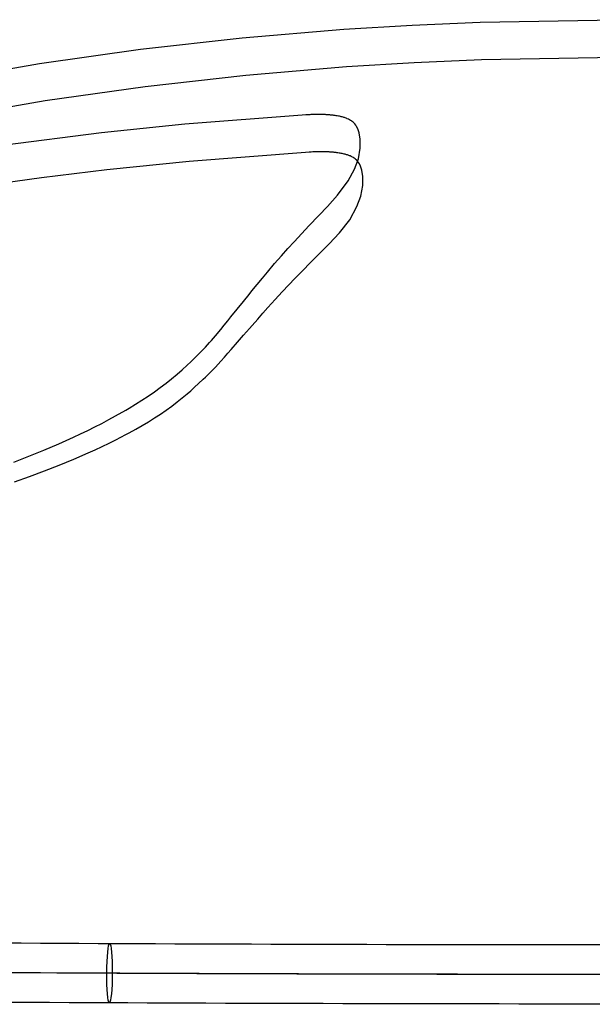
# Model space of a CAD drawing. Extents: x 2585 to 3160, y 2666 to 3200.
# Tile 183 of 256: x 2731 to 2867, y 2966 to 3200. Entities that reach past the tile are written whole.
import ezdxf

# ---------------------------------------------------------------- set-up
doc = ezdxf.new("R2010")
doc.units = 0
doc.layers.add('CAPA_01', color=12, linetype='CONTINUOUS')
doc.layers.add('PP', color=51, linetype='CONTINUOUS')

msp = doc.modelspace()

# ---------------------------------------------------------------- linework, layer by layer
at = {"layer": 'CAPA_01'}
for points in [[(2712.01, 3185.04, 782.65), (2735.83, 3189.17, 782.44), (2759.77, 3192.57, 782.28), (2783.81, 3195.28, 782.17), (2807.91, 3197.31, 782.09), (2824.01, 3198.29, 782.06), (2840.16, 3199, 782.03), (2872.45, 3199.56, 782.02)], [(2713.67, 3176.34, 784.17), (2737.22, 3180.41, 783.97), (2760.9, 3183.78, 783.82), (2784.68, 3186.46, 783.71), (2808.54, 3188.47, 783.64), (2824.48, 3189.45, 783.61), (2840.47, 3190.14, 783.59), (2872.45, 3190.7, 783.57)], [(2729.79, 3094.79, 437.23), (2733.37, 3096.21, 438.01), (2736.92, 3097.67, 438.85), (2740.43, 3099.16, 439.76), (2743.89, 3100.71, 440.76), (2745.6, 3101.51, 441.29), (2747.3, 3102.33, 441.86), (2748.97, 3103.16, 442.44), (2750.63, 3104.01, 443.06), (2752.27, 3104.88, 443.71), (2753.89, 3105.77, 444.39), (2756.27, 3107.13, 445.46), (2757.06, 3107.6, 445.84), (2758.6, 3108.53, 446.62), (2760.11, 3109.49, 447.43), (2761.6, 3110.46, 448.29), (2763.05, 3111.46, 449.18), (2764.45, 3112.47, 450.12), (2765.82, 3113.5, 451.11), (2767.14, 3114.55, 452.14), (2768.42, 3115.61, 453.22), (2769.65, 3116.68, 454.35), (2770.84, 3117.77, 455.52), (2771.66, 3118.55, 456.39), (2772.48, 3119.36, 457.32), (2774.61, 3121.51, 459.9), (2775.13, 3122.04, 460.57), (2775.63, 3122.58, 461.25), (2776.11, 3123.11, 461.94), (2776.58, 3123.64, 462.64), (2777.48, 3124.7, 464.08), (2778.77, 3126.25, 466.29), (2779.6, 3127.26, 467.79), (2780.4, 3128.24, 469.32), (2781.17, 3129.21, 470.86), (2782.66, 3131.07, 474.01), (2784.1, 3132.84, 477.22), (2785.47, 3134.53, 480.5), (2786.13, 3135.35, 482.17), (2787.4, 3136.91, 485.52), (2788.63, 3138.41, 488.95), (2789.81, 3139.82, 492.4), (2791.51, 3141.82, 497.67), (2793.12, 3143.68, 503.02), (2794.64, 3145.4, 508.44), (2796.09, 3147, 513.91), (2797.91, 3148.96, 521.29), (2799.61, 3150.76, 528.73), (2801.94, 3153.19, 539.97), (2804.02, 3155.36, 551.21), (2806.39, 3158, 566.08), (2808.94, 3161.39, 585.88), (2810.43, 3164.17, 601.58), (2811.32, 3166.65, 615.25), (2811.77, 3169.12, 628.72), (2811.76, 3171.28, 640.38), (2811.5, 3172.8, 648.66), (2811.2, 3173.71, 653.61), (2810.91, 3174.3, 656.9), (2810.73, 3174.6, 658.55), (2810.5, 3174.89, 660.19), (2810.22, 3175.18, 661.82), (2810.06, 3175.32, 662.63), (2809.88, 3175.46, 663.44), (2809.69, 3175.6, 664.25), (2809.48, 3175.73, 665.06), (2809.24, 3175.87, 665.86), (2808.99, 3176, 666.65), (2808.7, 3176.12, 667.44), (2808.55, 3176.19, 667.83), (2808.4, 3176.25, 668.22), (2808.23, 3176.31, 668.6), (2808.06, 3176.37, 668.98), (2807.88, 3176.42, 669.36), (2807.69, 3176.48, 669.74), (2807.49, 3176.54, 670.11), (2807.28, 3176.59, 670.48), (2807.06, 3176.64, 670.85), (2806.83, 3176.69, 671.21), (2806.59, 3176.74, 671.56), (2806.33, 3176.79, 671.91), (2806.07, 3176.83, 672.25), (2805.8, 3176.87, 672.59), (2805.66, 3176.89, 672.75), (2805.51, 3176.91, 672.91), (2805.36, 3176.93, 673.07), (2805.21, 3176.95, 673.22), (2805.06, 3176.96, 673.38), (2804.9, 3176.98, 673.53), (2804.74, 3176.99, 673.68), (2804.58, 3177.01, 673.82), (2804.41, 3177.02, 673.97), (2804.24, 3177.04, 674.11), (2804.06, 3177.05, 674.24), (2803.88, 3177.06, 674.38), (2803.7, 3177.07, 674.51), (2803.52, 3177.08, 674.63), (2803.34, 3177.08, 674.76), (2803.15, 3177.09, 674.87), (2802.96, 3177.1, 674.99), (2802.77, 3177.1, 675.1), (2802.57, 3177.11, 675.21), (2802.37, 3177.11, 675.31), (2802.17, 3177.11, 675.41), (2801.96, 3177.11, 675.5), (2801.76, 3177.11, 675.59), (2801.55, 3177.11, 675.68), (2801.34, 3177.11, 675.76), (2801.12, 3177.11, 675.84), (2800.91, 3177.1, 675.91), (2800.69, 3177.1, 675.98), (2800.48, 3177.09, 676.04), (2800.26, 3177.08, 676.1), (2800.04, 3177.08, 676.16), (2799.82, 3177.07, 676.21), (2799.37, 3177.05, 676.31), (2798.92, 3177.02, 676.39), (2798.01, 3176.97, 676.52), (2770.26, 3174.8, 680.29), (2750.56, 3172.76, 683.33), (2727.09, 3169.8, 687.49)], [(2729.95, 3090.16, 444.76), (2733.51, 3091.45, 445.46), (2737.05, 3092.77, 446.22), (2740.54, 3094.12, 447.04), (2743.99, 3095.53, 447.94), (2747.38, 3096.99, 448.93), (2749.05, 3097.75, 449.46), (2750.69, 3098.52, 450.02), (2752.33, 3099.31, 450.6), (2753.94, 3100.12, 451.22), (2756.31, 3101.36, 452.2), (2757.09, 3101.78, 452.54), (2758.63, 3102.63, 453.25), (2760.14, 3103.5, 453.99), (2761.62, 3104.38, 454.76), (2763.06, 3105.29, 455.58), (2764.47, 3106.21, 456.43), (2765.83, 3107.15, 457.33), (2767.15, 3108.1, 458.27), (2768.42, 3109.07, 459.25), (2769.65, 3110.04, 460.27), (2770.84, 3111.03, 461.34), (2771.66, 3111.74, 462.14), (2772.47, 3112.48, 462.98), (2774.61, 3114.44, 465.33), (2775.13, 3114.92, 465.94), (2775.63, 3115.41, 466.55), (2776.11, 3115.89, 467.18), (2776.58, 3116.37, 467.82), (2777.49, 3117.34, 469.14), (2778.78, 3118.76, 471.15), (2779.61, 3119.68, 472.53), (2780.41, 3120.59, 473.94), (2781.19, 3121.48, 475.36), (2782.69, 3123.2, 478.27), (2784.14, 3124.85, 481.26), (2785.53, 3126.43, 484.33), (2786.2, 3127.19, 485.88), (2787.49, 3128.66, 489.04), (2788.73, 3130.08, 492.27), (2789.93, 3131.42, 495.54), (2791.66, 3133.33, 500.56), (2793.29, 3135.1, 505.68), (2794.84, 3136.76, 510.89), (2796.32, 3138.3, 516.17), (2798.18, 3140.21, 523.33), (2799.92, 3141.97, 530.6), (2802.3, 3144.35, 541.62), (2804.42, 3146.5, 552.71), (2806.85, 3149.12, 567.47), (2809.26, 3152.22, 585.52), (2810.99, 3155.32, 603.05), (2811.9, 3157.8, 616.76), (2812.36, 3160.28, 630.26), (2812.37, 3162.44, 641.94), (2812.12, 3163.97, 650.23), (2811.82, 3164.88, 655.19), (2811.55, 3165.47, 658.48), (2811.36, 3165.77, 660.13), (2811.14, 3166.06, 661.77), (2810.86, 3166.35, 663.4), (2810.7, 3166.49, 664.21), (2810.53, 3166.63, 665.03), (2810.34, 3166.77, 665.83), (2810.13, 3166.9, 666.64), (2809.89, 3167.04, 667.44), (2809.64, 3167.17, 668.23), (2809.36, 3167.3, 669.02), (2809.21, 3167.36, 669.41), (2809.06, 3167.42, 669.8), (2808.89, 3167.48, 670.18), (2808.72, 3167.54, 670.56), (2808.54, 3167.6, 670.94), (2808.35, 3167.65, 671.32), (2808.16, 3167.71, 671.69), (2807.95, 3167.76, 672.06), (2807.73, 3167.81, 672.43), (2807.5, 3167.87, 672.79), (2807.26, 3167.91, 673.15), (2807.02, 3167.96, 673.49), (2806.76, 3168, 673.83), (2806.48, 3168.05, 674.17), (2806.34, 3168.07, 674.33), (2806.2, 3168.08, 674.49), (2806.06, 3168.1, 674.65), (2805.91, 3168.12, 674.8), (2805.75, 3168.14, 674.96), (2805.6, 3168.15, 675.11), (2805.44, 3168.17, 675.26), (2805.28, 3168.18, 675.4), (2805.11, 3168.2, 675.55), (2804.94, 3168.21, 675.69), (2804.77, 3168.22, 675.83), (2804.59, 3168.23, 675.96), (2804.41, 3168.24, 676.09), (2804.23, 3168.25, 676.21), (2804.05, 3168.26, 676.34), (2803.86, 3168.27, 676.45), (2803.68, 3168.27, 676.57), (2803.48, 3168.28, 676.68), (2803.29, 3168.28, 676.79), (2803.09, 3168.29, 676.89), (2802.89, 3168.29, 676.99), (2802.69, 3168.29, 677.08), (2802.49, 3168.29, 677.17), (2802.28, 3168.29, 677.26), (2802.07, 3168.29, 677.34), (2801.86, 3168.28, 677.42), (2801.65, 3168.28, 677.49), (2801.43, 3168.28, 677.56), (2801.22, 3168.27, 677.62), (2801, 3168.26, 677.68), (2800.79, 3168.25, 677.74), (2800.57, 3168.25, 677.79), (2800.12, 3168.23, 677.89), (2799.68, 3168.2, 677.97), (2798.78, 3168.15, 678.1), (2771.32, 3166.01, 681.87), (2751.83, 3164, 684.9), (2736.32, 3162.11, 687.6), (2720.93, 3159.98, 690.56)]]:
    msp.add_polyline3d(points, dxfattribs=at)
at = {"layer": 'PP', "extrusion": (-0.995554, 0.006003, 0.094006)}
msp.add_circle((-2990.44, 660.57, -2684.25), 7.01, dxfattribs=at)
at = {"layer": 'PP', "extrusion": (-6.16114e-10, -0.997968, 0.063723)}
for centre, radius, start, end in [((2872.45, 2233.22, -2949.02), 1643.17, 264.92256, 275.07763), ((2872.45, 2235.28, -2942.48), 1652.66, 264.74576, 275.25439)]:
    msp.add_arc(centre, radius, start, end, dxfattribs=at)
at = {"layer": 'PP', "extrusion": (-5.68174e-10, -0.997968, 0.063723)}
msp.add_arc((2872.45, 2231.19, -2941.6), 1634.6, 264.71872, 275.2815, dxfattribs=at)
at = {"layer": 'PP', "extrusion": (-6.16118e-10, -0.997968, 0.063723)}
msp.add_arc((2872.45, 2233.42, -2935.05), 1644.26, 264.8339, 275.16628, dxfattribs=at)

doc.saveas('drawing.dxf')
